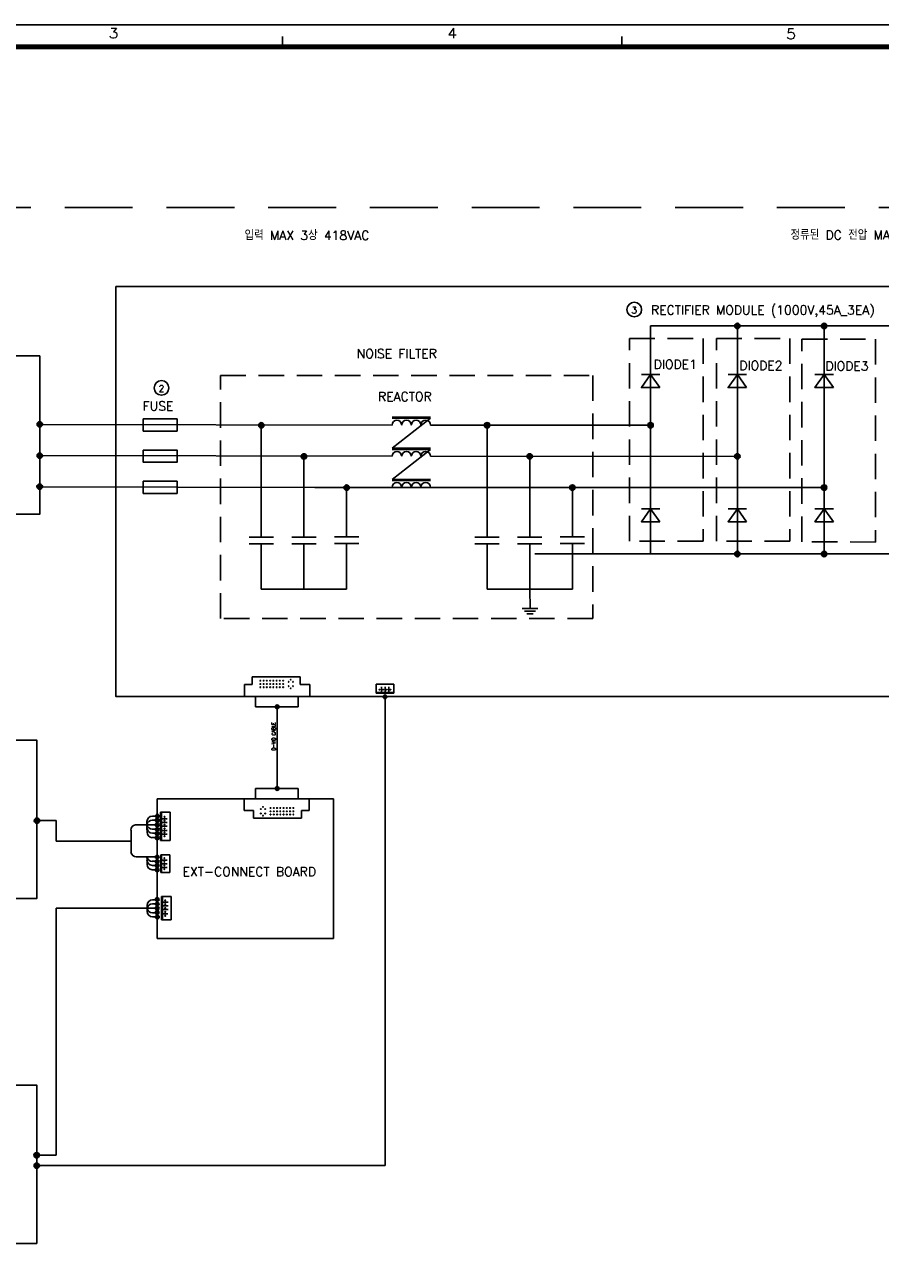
# Model space of a CAD drawing. Extents: x -3704 to -2863, y -418 to 164.
# Tile 5 of 7: x -3455 to -3203, y -201 to 164. Entities that reach past the tile are written whole.
import ezdxf
from ezdxf.enums import TextEntityAlignment as Align

# ---------------------------------------------------------------- set-up
doc = ezdxf.new("R2010")
doc.units = 0
doc.header["$MEASUREMENT"] = 0
doc.linetypes.add('HIDDEN', pattern=[0.375, 0.25, -0.125])
for name, color, linetype in [('3', 3, 'Continuous'), ('COMMENTS', 3, 'Continuous'), ('DRILL', 1, 'Continuous'), ('OBS_SSBOT', 5, 'Continuous'), ('OBS_SSTOP', 4, 'Continuous'), ('PARTS', 7, 'Continuous')]:
    doc.layers.add(name, color=color, linetype=linetype)
doc.styles.add('ACANSTS', font='romans.shx', dxfattribs={"bigfont": 'whgtxt.shx'})
doc.styles.add('Single', font='romans.shx', dxfattribs={"width": 0.8, "bigfont": 'whgtxt.shx'})

# ---------------------------------------------------------------- blocks, each defined once
blk = doc.blocks.new('A$C3BA4433A')
at = {"color": 3, "linetype": 'Continuous'}
blk.add_line((-516.5, 575.5), (-516.5, 578.5), dxfattribs=at)
blk.add_line((-516.5, 575.5), (-516.5, 578.5), dxfattribs=at)
at = {"color": 3}
blk.add_line((-416.5, 575.5), (-416.5, 578.5), dxfattribs=at)
blk.add_line((-416.5, 575.5), (-416.5, 578.5), dxfattribs=at)
at = {"color": 4, "linetype": 'Continuous'}
for p, q in [((-10, 576), (-817, 576)), ((-10.5, 575.5), (-816.5, 575.5)), ((-11, 575), (-816, 575))]:
    blk.add_line(p, q, dxfattribs=at)
at = {"color": 3, "linetype": 'Continuous', "lineweight": 0}
blk.add_lwpolyline([(-567.05, 581.03), (-565.48, 581.03), (-566.35, 579.92), (-565.94, 579.92), (-565.65, 579.75), (-565.48, 579.63), (-565.36, 579.16), (-565.36, 578.93), (-565.48, 578.46), (-565.77, 578.17), (-566.24, 578.06), (-566.64, 578.06), (-567.05, 578.17), (-567.23, 578.35), (-567.34, 578.64)], dxfattribs=at)
blk.add_lwpolyline([(-567.05, 581.03), (-565.48, 581.03), (-566.35, 579.92), (-565.94, 579.92), (-565.65, 579.75), (-565.48, 579.63), (-565.36, 579.16), (-565.36, 578.93), (-565.48, 578.46), (-565.77, 578.17), (-566.24, 578.06), (-566.64, 578.06), (-567.05, 578.17), (-567.23, 578.35), (-567.34, 578.64)], dxfattribs=at)
at = {"color": 3, "lineweight": 0}
for points in [[(-466.07, 581.03), (-467.47, 579.05), (-465.31, 579.05)], [(-466.07, 581.03), (-467.47, 579.05), (-465.31, 579.05)], [(-466.07, 581.03), (-466.07, 578.06)], [(-466.07, 581.03), (-466.07, 578.06)], [(-365.84, 580.76), (-367.3, 580.76), (-367.41, 579.48), (-367.3, 579.65), (-366.89, 579.77), (-366.42, 579.77), (-366.01, 579.65), (-365.72, 579.36), (-365.61, 578.95), (-365.61, 578.66), (-365.72, 578.2), (-366.01, 577.91), (-366.42, 577.79), (-366.89, 577.79), (-367.3, 577.91), (-367.41, 578.08), (-367.59, 578.37)], [(-365.84, 580.76), (-367.3, 580.76), (-367.41, 579.48), (-367.3, 579.65), (-366.89, 579.77), (-366.42, 579.77), (-366.01, 579.65), (-365.72, 579.36), (-365.61, 578.95), (-365.61, 578.66), (-365.72, 578.2), (-366.01, 577.91), (-366.42, 577.79), (-366.89, 577.79), (-367.3, 577.91), (-367.41, 578.08), (-367.59, 578.37)]]:
    blk.add_lwpolyline(points, dxfattribs=at)
at = {"layer": 'DEFPOINTS'}
blk.add_lwpolyline([(-841, 0), (0, 0), (0, 582), (-841, 582)], close=True, dxfattribs=at)

msp = doc.modelspace()

# ---------------------------------------------------------------- linework, layer by layer
at = {"linetype": 'Continuous'}
for p, q in [((-3270.88, 74.88), (-3216.35, 74.88)), ((-3270.88, 74.88), (-3270.88, 7.67)), ((-3245.29, 74.88), (-3245.29, 7.67)), ((-3219.7, 74.88), (-3219.7, 7.67)), ((-3216.35, 74.88), (-3120.31, 74.88)), ((-3347.1, 48.04), (-3335.76, 48.04)), ((-3347.1, 47.69), (-3335.76, 47.69)), ((-3335.76, 47.69), (-3347.1, 38.85)), ((-3451.01, 45.88), (-3347.1, 45.67)), ((-3385.67, 45.6), (-3385.67, 12.65)), ((-3335.76, 45.62), (-3270.88, 45.62)), ((-3319.08, 45.62), (-3319.08, 12.67)), ((-3451.01, 36.68), (-3347.1, 36.48)), ((-3347.1, 38.85), (-3335.76, 38.85)), ((-3347.1, 38.5), (-3335.76, 38.5)), ((-3335.76, 38.5), (-3347.1, 29.67)), ((-3373.09, 36.42), (-3373.09, 12.65)), ((-3335.76, 36.48), (-3245.29, 36.43)), ((-3306.51, 36.43), (-3306.51, 12.67)), ((-3347.1, 29.67), (-3335.76, 29.67)), ((-3347.1, 29.31), (-3335.76, 29.31)), ((-3369.85, 27.3), (-3451.01, 27.51)), ((-3369.85, 27.3), (-3220.11, 27.25)), ((-3360.51, 27.23), (-3360.51, 12.71)), ((-3293.93, 27.25), (-3293.93, 12.72)), ((-3389.26, 12.65), (-3382.08, 12.65)), ((-3376.68, 12.65), (-3369.5, 12.65)), ((-3364.11, 12.71), (-3356.92, 12.71)), ((-3322.67, 12.67), (-3315.49, 12.67)), ((-3310.1, 12.67), (-3302.91, 12.67)), ((-3297.52, 12.72), (-3290.34, 12.72)), ((-3389.26, 10.68), (-3382.08, 10.68)), ((-3385.67, 10.68), (-3385.67, -2.68)), ((-3376.68, 10.68), (-3369.5, 10.68)), ((-3373.09, 10.68), (-3373.09, -2.68)), ((-3364.11, 10.73), (-3356.92, 10.73)), ((-3360.51, 10.73), (-3360.51, -2.68)), ((-3322.67, 10.69), (-3315.49, 10.69)), ((-3319.08, 10.69), (-3319.08, -2.66)), ((-3310.1, 10.69), (-3302.91, 10.69)), ((-3306.51, 10.69), (-3306.51, -2.66)), ((-3304.97, 7.67), (-3216.35, 7.67)), ((-3297.52, 10.75), (-3290.34, 10.75)), ((-3293.93, 10.75), (-3293.93, -2.66)), ((-3216.35, 7.67), (-3120.31, 7.67)), ((-3385.67, -2.68), (-3360.51, -2.68)), ((-3319.08, -2.66), (-3293.93, -2.66)), ((-3306.51, -2.66), (-3306.43, -8.42)), ((-3308.75, -8.42), (-3304.11, -8.42)), ((-3308.07, -9.21), (-3304.79, -9.21)), ((-3307.38, -10), (-3305.48, -10)), ((-3349.16, -172.6), (-3349.16, -34.37)), ((-3380.96, -37.36), (-3380.96, -61.46)), ((-3446.14, -70.88), (-3451.84, -70.88)), ((-3446.14, -77.01), (-3446.14, -70.88)), ((-3419.4, -72.11), (-3422.77, -72.11)), ((-3419.4, -72.11), (-3419.37, -71.21)), ((-3417.76, -72.11), (-3419.4, -72.11)), ((-3419.4, -72.11), (-3419.37, -73.01)), ((-3417.76, -72.11), (-3419.4, -72.11)), ((-3424.08, -73.69), (-3424.08, -80.33)), ((-3419.37, -73.01), (-3419.33, -74.33)), ((-3424.08, -77.01), (-3446.14, -77.01)), ((-3419.2, -81.59), (-3422.57, -81.59)), ((-3419.39, -81.59), (-3419.36, -82.49)), ((-3419.36, -82.49), (-3419.32, -83.8)), ((-3416.36, -81.63), (-3419.2, -81.59)), ((-3419.36, -96.74), (-3446.14, -96.74)), ((-3446.14, -96.74), (-3446.14, -126.74)), ((-3419.36, -96.74), (-3419.33, -95.84)), ((-3417.72, -96.74), (-3419.36, -96.74)), ((-3419.36, -96.74), (-3419.33, -97.64)), ((-3417.72, -96.74), (-3419.36, -96.74)), ((-3446.14, -126.74), (-3446.14, -169.51)), ((-3446.14, -169.51), (-3451.84, -169.51)), ((-3446.14, -172.6), (-3451.84, -172.6)), ((-3446.14, -172.6), (-3349.16, -172.6))]:
    msp.add_line(p, q, dxfattribs=at)
at = {"color": 3}
for p, q in [((-3416.34, -64.45), (-3364.39, -64.45)), ((-3364.39, -64.45), (-3364.39, -105.62)), ((-3367.58, -105.62), (-3364.39, -105.62))]:
    msp.add_line(p, q, dxfattribs=at)
for p, q in [((-3416.38, -70.8), (-3417.82, -70.8)), ((-3416.39, -69.61), (-3417.77, -69.61)), ((-3416.38, -72.11), (-3417.76, -72.11)), ((-3416.38, -72.11), (-3417.76, -72.11)), ((-3416.39, -75.93), (-3417.83, -75.93)), ((-3416.38, -73.43), (-3417.82, -73.43)), ((-3416.39, -74.62), (-3417.77, -74.62)), ((-3416.37, -82.9), (-3417.82, -82.9)), ((-3417.5, -81.59), (-3417.56, -81.59)), ((-3416.38, -85.41), (-3417.82, -85.41)), ((-3416.38, -84.09), (-3417.76, -84.09)), ((-3416.35, -94.23), (-3417.72, -94.23)), ((-3416.34, -95.42), (-3417.78, -95.42)), ((-3416.34, -98.05), (-3417.78, -98.05)), ((-3416.34, -96.74), (-3417.72, -96.74)), ((-3416.34, -96.74), (-3417.72, -96.74)), ((-3416.35, -99.24), (-3417.72, -99.24))]:
    msp.add_line(p, q)
at = {"linetype": 'HIDDEN', "ltscale": 80}
msp.add_lwpolyline([(-3473.61, 109.75), (-2935.98, 109.75), (-2935.98, -239.45), (-3473.61, -239.45)], close=True, dxfattribs=at)
at = {"color": 3}
msp.add_lwpolyline([(-3428.55, 86.49), (-3084.96, 86.49), (-3084.96, -34.37), (-3428.55, -34.37)], close=True, dxfattribs=at)
at = {"color": 3, "linetype": 'HIDDEN', "ltscale": 30}
for points in [[(-3277.09, 71.23), (-3255.41, 71.19), (-3255.41, 11.41), (-3277.09, 11.45)], [(-3251.46, 71.23), (-3229.77, 71.19), (-3229.77, 11.41), (-3251.46, 11.45)], [(-3226.24, 71.02), (-3204.55, 70.98), (-3204.55, 11.2), (-3226.24, 11.24)]]:
    msp.add_lwpolyline(points, close=True, dxfattribs=at)
at = {"color": 4, "linetype": 'Continuous'}
for points in [[(-3486, 66.04), (-3451.01, 66.03), (-3451.01, 19.38), (-3486, 19.38)], [(-3486.83, -47.2), (-3451.84, -47.21), (-3451.84, -93.86), (-3486.83, -93.86)], [(-3486.84, -148.88), (-3451.84, -148.88), (-3451.85, -195.54), (-3486.84, -195.54)]]:
    msp.add_lwpolyline(points, close=True, dxfattribs=at)
at = {"linetype": 'Continuous'}
for points in [[(-3420.48, 47.48), (-3410.47, 47.48), (-3410.47, 43.91), (-3420.48, 43.91)], [(-3420.48, 38.3), (-3410.47, 38.3), (-3410.47, 34.73), (-3420.48, 34.73)], [(-3420.48, 29.11), (-3410.47, 29.11), (-3410.47, 25.54), (-3420.48, 25.54)]]:
    msp.add_lwpolyline(points, close=True, dxfattribs=at)
at = {"color": 3}
msp.add_lwpolyline([(-3416.34, -64.45), (-3416.34, -105.62), (-3367.58, -105.62), (-3367.58, -105.62)], dxfattribs=at)
for centre in [(-3275.68, 79.71), (-3415.09, 56.63)]:
    msp.add_circle(centre, 2.16)
at = {"color": 4}
for centre, radius in [((-3245.29, 74.88), 0.796), ((-3245.29, 74.88), 0.522), ((-3245.29, 74.88), 0.263), ((-3219.7, 74.88), 0.796), ((-3219.7, 74.88), 0.522), ((-3219.7, 74.88), 0.263), ((-3451, 45.89), 0.796), ((-3451, 45.89), 0.522), ((-3451, 45.89), 0.263), ((-3385.67, 45.6), 0.796), ((-3385.67, 45.6), 0.522), ((-3385.67, 45.6), 0.263), ((-3319.08, 45.62), 0.796), ((-3319.08, 45.62), 0.522), ((-3319.08, 45.62), 0.263), ((-3270.88, 45.62), 0.796), ((-3270.88, 45.62), 0.522), ((-3270.88, 45.62), 0.263), ((-3451, 36.64), 0.796), ((-3451, 36.64), 0.522), ((-3451, 36.64), 0.263), ((-3373.09, 36.42), 0.796), ((-3373.09, 36.42), 0.522), ((-3373.09, 36.42), 0.263), ((-3306.51, 36.43), 0.796), ((-3306.51, 36.43), 0.522), ((-3306.51, 36.43), 0.263), ((-3245.29, 36.43), 0.796), ((-3245.29, 36.43), 0.522), ((-3245.29, 36.43), 0.263), ((-3451.01, 27.52), 0.796), ((-3451.01, 27.52), 0.522), ((-3451.01, 27.52), 0.263), ((-3360.51, 27.23), 0.796), ((-3360.51, 27.23), 0.522), ((-3360.51, 27.23), 0.263), ((-3293.93, 27.25), 0.796), ((-3293.93, 27.25), 0.522), ((-3293.93, 27.25), 0.263), ((-3219.7, 27.25), 0.796), ((-3219.7, 27.25), 0.522), ((-3219.7, 27.25), 0.263), ((-3245.29, 7.67), 0.796), ((-3245.29, 7.67), 0.522), ((-3245.29, 7.67), 0.263), ((-3219.7, 7.67), 0.796), ((-3219.7, 7.67), 0.522), ((-3219.7, 7.67), 0.263), ((-3451.82, -70.93), 0.796), ((-3451.82, -70.93), 0.522), ((-3451.82, -70.93), 0.263), ((-3451.9, -169.53), 0.796), ((-3451.9, -169.53), 0.522), ((-3451.9, -169.53), 0.263), ((-3451.87, -172.62), 0.796), ((-3451.87, -172.62), 0.522), ((-3451.87, -172.62), 0.263)]:
    msp.add_circle(centre, radius, dxfattribs=at)
at = {"ltscale": 0.1}
for centre, radius in [((-3349.19, -34.42), 0.549), ((-3349.19, -34.42), 0.293), ((-3380.96, -37.36), 0.549), ((-3380.96, -37.36), 0.293), ((-3380.95, -61.46), 0.549), ((-3380.95, -61.46), 0.293), ((-3416.32, -69.6), 0.549), ((-3416.32, -69.6), 0.293), ((-3416.35, -72.16), 0.549), ((-3416.34, -73.48), 0.549), ((-3416.33, -70.81), 0.549), ((-3416.35, -72.16), 0.293), ((-3416.33, -70.81), 0.293), ((-3416.34, -75.99), 0.549), ((-3416.33, -74.7), 0.549), ((-3416.34, -75.99), 0.293), ((-3416.34, -73.48), 0.293), ((-3416.33, -74.7), 0.293), ((-3416.36, -81.63), 0.549), ((-3416.35, -82.92), 0.549), ((-3416.34, -84.13), 0.549), ((-3416.36, -81.63), 0.293), ((-3416.35, -82.92), 0.293), ((-3416.34, -84.13), 0.293), ((-3416.34, -85.42), 0.549), ((-3416.34, -85.42), 0.293), ((-3416.35, -94.2), 0.549), ((-3416.34, -96.74), 0.549), ((-3416.34, -95.48), 0.549), ((-3416.34, -97.98), 0.549), ((-3416.32, -99.32), 0.549)]:
    msp.add_circle(centre, radius, dxfattribs=at)
at = {"lineweight": -3}
for centre in [(-3416.34, -94.19), (-3416.34, -96.73), (-3416.33, -95.47), (-3416.33, -97.97), (-3416.31, -99.31)]:
    msp.add_circle(centre, 0.324, dxfattribs=at)
at = {"linetype": 'Continuous'}
for centre in [(-3345.68, 45.67), (-3342.85, 45.67), (-3340.01, 45.67), (-3337.18, 45.67), (-3345.68, 36.48), (-3342.85, 36.48), (-3340.01, 36.48), (-3337.18, 36.48), (-3345.68, 27.3), (-3342.85, 27.3), (-3340.01, 27.3), (-3337.18, 27.3)]:
    msp.add_arc(centre, 1.42, 0, 180, dxfattribs=at)
for centre, radius, start, end in [((-3422.48, -73.69), 1.61, 100.4286, 180), ((-3417.82, -72.4), 1.61, 90, 169.5714), ((-3417.82, -71.82), 1.61, 190.4286, 270), ((-3417.77, -71.21), 1.61, 90, 180), ((-3417.77, -73.01), 1.61, 180, 270), ((-3417.72, -74.33), 1.61, 180, 266.2459), ((-3422.52, -79.99), 1.6, 192.4152, 268.0401), ((-3417.81, -81.3), 1.61, 190.4286, 270), ((-3417.76, -82.49), 1.61, 180, 270), ((-3417.72, -83.8), 1.61, 180, 266.2459), ((-3417.72, -95.84), 1.61, 90, 180), ((-3417.78, -97.03), 1.61, 90, 169.5714), ((-3417.78, -96.45), 1.61, 190.4286, 270), ((-3417.72, -97.64), 1.61, 180, 270)]:
    msp.add_arc(centre, radius, start, end)
at = {"color": 0}
for p in [(-3414.2, -69.81), (-3414.2, -70.95), (-3414.2, -70.95), (-3414.2, -72.09), (-3414.2, -73.23), (-3414.2, -74.37), (-3414.2, -75.51), (-3413.98, -94.4), (-3413.98, -95.54), (-3413.98, -96.68), (-3413.98, -97.82), (-3413.98, -98.96)]:
    msp.add_point(p, dxfattribs=at)
at = {"layer": '3', "color": 3, "linetype": 'HIDDEN', "ltscale": 30}
msp.add_lwpolyline([(-3397.69, 60.3), (-3287.92, 60.3), (-3287.92, -11.37), (-3397.69, -11.37)], close=True, dxfattribs=at)
at = {"layer": 'DRILL', "color": 0}
for centre, radius, start, end in [((-3385.94, -29.68), 0.113, 0, 180), ((-3385.94, -29.68), 0.113, 180, 0), ((-3385.94, -30.64), 0.113, 0, 180), ((-3385.94, -30.64), 0.113, 180, 0), ((-3385.94, -31.6), 0.113, 0, 180), ((-3385.94, -31.6), 0.113, 180, 0), ((-3384.98, -29.68), 0.113, 0, 180), ((-3384.98, -29.68), 0.113, 180, 0), ((-3384.98, -30.64), 0.113, 0, 180), ((-3384.98, -30.64), 0.113, 180, 0), ((-3384.98, -31.6), 0.113, 0, 180), ((-3384.98, -31.6), 0.113, 180, 0), ((-3384.02, -29.68), 0.113, 0, 180), ((-3384.02, -29.68), 0.113, 180, 0), ((-3384.02, -30.64), 0.113, 0, 180), ((-3384.02, -30.64), 0.113, 180, 0), ((-3384.02, -31.6), 0.113, 0, 180), ((-3384.02, -31.6), 0.113, 180, 0), ((-3383.06, -29.68), 0.113, 0, 180), ((-3383.06, -29.68), 0.113, 180, 0), ((-3383.06, -30.64), 0.113, 0, 180), ((-3383.06, -30.64), 0.113, 180, 0), ((-3383.06, -31.6), 0.113, 0, 180), ((-3383.06, -31.6), 0.113, 180, 0), ((-3382.1, -29.68), 0.113, 0, 180), ((-3382.1, -29.68), 0.113, 180, 0), ((-3382.1, -30.64), 0.113, 0, 180), ((-3382.1, -30.64), 0.113, 180, 0), ((-3382.1, -31.6), 0.113, 0, 180), ((-3382.1, -31.6), 0.113, 180, 0), ((-3381.14, -29.68), 0.113, 0, 180), ((-3381.14, -29.68), 0.113, 180, 0), ((-3381.14, -30.64), 0.113, 0, 180), ((-3381.14, -30.64), 0.113, 180, 0), ((-3381.14, -31.6), 0.113, 0, 180), ((-3381.14, -31.6), 0.113, 180, 0), ((-3380.18, -29.68), 0.113, 0, 180), ((-3380.18, -29.68), 0.113, 180, 0), ((-3380.18, -30.64), 0.113, 0, 180), ((-3380.18, -30.64), 0.113, 180, 0), ((-3380.18, -31.6), 0.113, 0, 180), ((-3380.18, -31.6), 0.113, 180, 0), ((-3379.22, -29.68), 0.113, 0, 180), ((-3379.22, -29.68), 0.113, 180, 0), ((-3379.22, -30.64), 0.113, 0, 180), ((-3379.22, -30.64), 0.113, 180, 0), ((-3379.22, -31.6), 0.113, 0, 180), ((-3379.22, -31.6), 0.113, 180, 0), ((-3377.62, -30), 0.0881, 0, 180), ((-3377.62, -30), 0.0881, 180, 0), ((-3377.62, -31.28), 0.0881, 0, 180), ((-3377.62, -31.28), 0.0881, 180, 0), ((-3376.98, -29.36), 0.0881, 0, 180), ((-3376.98, -29.36), 0.0881, 180, 0), ((-3376.98, -31.92), 0.0881, 0, 180), ((-3376.98, -31.92), 0.0881, 180, 0), ((-3376.34, -30), 0.0881, 0, 180), ((-3376.34, -30), 0.0881, 180, 0), ((-3376.34, -31.28), 0.0881, 0, 180), ((-3376.34, -31.28), 0.0881, 180, 0), ((-3350.8, -32.3), 0.108, 0, 180), ((-3350.8, -32.3), 0.108, 180, 0), ((-3349.73, -32.3), 0.108, 0, 180), ((-3349.73, -32.3), 0.108, 180, 0), ((-3348.66, -32.3), 0.108, 0, 180), ((-3348.66, -32.3), 0.108, 180, 0), ((-3347.58, -32.3), 0.108, 0, 180), ((-3347.58, -32.3), 0.108, 180, 0), ((-3385.81, -67.52), 0.0881, 0, 180), ((-3385.81, -67.52), 0.0881, 180, 0), ((-3385.81, -68.81), 0.0881, 0, 180), ((-3385.81, -68.81), 0.0881, 180, 0), ((-3385.17, -66.88), 0.0881, 0, 180), ((-3385.17, -66.88), 0.0881, 180, 0), ((-3384.53, -67.52), 0.0881, 0, 180), ((-3384.53, -67.52), 0.0881, 180, 0), ((-3384.53, -68.81), 0.0881, 0, 180), ((-3384.53, -68.81), 0.0881, 180, 0), ((-3382.93, -67.2), 0.113, 0, 180), ((-3382.93, -67.2), 0.113, 180, 0), ((-3382.93, -68.16), 0.113, 0, 180), ((-3382.93, -68.16), 0.113, 180, 0), ((-3382.93, -69.12), 0.113, 0, 180), ((-3382.93, -69.12), 0.113, 180, 0), ((-3381.97, -67.2), 0.113, 0, 180), ((-3381.97, -67.2), 0.113, 180, 0), ((-3381.97, -68.16), 0.113, 0, 180), ((-3381.97, -68.16), 0.113, 180, 0), ((-3381.97, -69.12), 0.113, 0, 180), ((-3381.97, -69.12), 0.113, 180, 0), ((-3381.01, -67.2), 0.113, 0, 180), ((-3381.01, -67.2), 0.113, 180, 0), ((-3381.01, -68.16), 0.113, 0, 180), ((-3381.01, -68.16), 0.113, 180, 0), ((-3381.01, -69.12), 0.113, 0, 180), ((-3381.01, -69.12), 0.113, 180, 0), ((-3380.05, -67.2), 0.113, 0, 180), ((-3380.05, -67.2), 0.113, 180, 0), ((-3380.05, -68.16), 0.113, 0, 180), ((-3380.05, -68.16), 0.113, 180, 0), ((-3380.05, -69.12), 0.113, 0, 180), ((-3380.05, -69.12), 0.113, 180, 0), ((-3379.09, -67.2), 0.113, 0, 180), ((-3379.09, -67.2), 0.113, 180, 0), ((-3379.09, -68.16), 0.113, 0, 180), ((-3379.09, -68.16), 0.113, 180, 0), ((-3379.09, -69.12), 0.113, 0, 180), ((-3379.09, -69.12), 0.113, 180, 0), ((-3378.13, -67.2), 0.113, 0, 180), ((-3378.13, -67.2), 0.113, 180, 0), ((-3378.13, -68.16), 0.113, 0, 180), ((-3378.13, -68.16), 0.113, 180, 0), ((-3378.13, -69.12), 0.113, 0, 180), ((-3378.13, -69.12), 0.113, 180, 0), ((-3377.17, -67.2), 0.113, 0, 180), ((-3377.17, -67.2), 0.113, 180, 0), ((-3377.17, -68.16), 0.113, 0, 180), ((-3377.17, -68.16), 0.113, 180, 0), ((-3377.17, -69.12), 0.113, 0, 180), ((-3377.17, -69.12), 0.113, 180, 0), ((-3376.21, -67.2), 0.113, 0, 180), ((-3376.21, -67.2), 0.113, 180, 0), ((-3376.21, -68.16), 0.113, 0, 180), ((-3376.21, -68.16), 0.113, 180, 0), ((-3376.21, -69.12), 0.113, 0, 180), ((-3376.21, -69.12), 0.113, 180, 0), ((-3414.2, -69.81), 0.115, 90, 270), ((-3414.2, -70.95), 0.115, 90, 270), ((-3414.2, -72.09), 0.115, 90, 270), ((-3414.2, -69.81), 0.115, 270, 90), ((-3414.2, -70.95), 0.115, 270, 90), ((-3414.2, -72.09), 0.115, 270, 90), ((-3385.17, -69.45), 0.0881, 0, 180), ((-3385.17, -69.45), 0.0881, 180, 0), ((-3414.2, -73.23), 0.115, 90, 270), ((-3414.2, -74.37), 0.115, 90, 270), ((-3414.2, -75.51), 0.115, 90, 270), ((-3414.2, -73.23), 0.115, 270, 90), ((-3414.2, -74.37), 0.115, 270, 90), ((-3414.2, -75.51), 0.115, 270, 90), ((-3414.24, -81.98), 0.108, 90, 270), ((-3414.24, -83.06), 0.108, 90, 270), ((-3414.24, -81.98), 0.108, 270, 90), ((-3414.24, -83.06), 0.108, 270, 90), ((-3414.24, -84.13), 0.108, 90, 270), ((-3414.24, -85.2), 0.108, 90, 270), ((-3414.24, -84.13), 0.108, 270, 90), ((-3414.24, -85.2), 0.108, 270, 90), ((-3413.98, -94.4), 0.115, 90, 270), ((-3413.98, -94.4), 0.115, 270, 90), ((-3413.98, -95.54), 0.115, 90, 270), ((-3413.98, -96.68), 0.115, 90, 270), ((-3413.98, -97.82), 0.115, 90, 270), ((-3413.98, -95.54), 0.115, 270, 90), ((-3413.98, -96.68), 0.115, 270, 90), ((-3413.98, -97.82), 0.115, 270, 90), ((-3413.98, -98.96), 0.115, 90, 270), ((-3413.98, -98.96), 0.115, 270, 90)]:
    msp.add_arc(centre, radius, start, end, dxfattribs=at)
at = {"layer": 'OBS_SSBOT', "color": 0}
for p, q in [((-3351.75, -33.38), (-3351.75, -30.69)), ((-3351.75, -30.69), (-3346.78, -30.69)), ((-3350.26, -32.85), (-3350.26, -31.49)), ((-3349.18, -32.85), (-3349.18, -31.49)), ((-3348.1, -31.49), (-3348.1, -32.85)), ((-3346.78, -30.69), (-3346.61, -30.69)), ((-3346.61, -30.69), (-3346.61, -33.38)), ((-3351.75, -33.11), (-3346.61, -33.11)), ((-3346.61, -33.38), (-3351.75, -33.38)), ((-3349.73, -33.38), (-3349.73, -33.11)), ((-3348.66, -33.38), (-3348.66, -33.11)), ((-3412.49, -68.44), (-3415.34, -68.44)), ((-3415.34, -68.44), (-3415.34, -76.73)), ((-3412.49, -76.73), (-3412.49, -68.44)), ((-3415.34, -76.73), (-3415.34, -69.78)), ((-3415.34, -72.08), (-3415.06, -72.08)), ((-3415.06, -69.78), (-3415.06, -76.73)), ((-3415.06, -76.37), (-3415.06, -70.09)), ((-3414.75, -70.39), (-3413.39, -70.39)), ((-3414.75, -71.48), (-3413.39, -71.48)), ((-3413.39, -72.56), (-3414.75, -72.56)), ((-3412.49, -69.78), (-3412.49, -76.37)), ((-3415.34, -73.29), (-3415.06, -73.29)), ((-3414.77, -73.78), (-3413.41, -73.78)), ((-3414.77, -74.87), (-3413.41, -74.87)), ((-3412.49, -76.37), (-3412.49, -76.73)), ((-3412.49, -76.37), (-3412.49, -76.37)), ((-3412.49, -76.73), (-3415.34, -76.73)), ((-3415.34, -76.73), (-3412.49, -76.73)), ((-3415.31, -86.18), (-3415.31, -81.04)), ((-3415.31, -81.04), (-3412.63, -81.04)), ((-3415.31, -83.06), (-3415.04, -83.06)), ((-3415.04, -81.04), (-3415.04, -86.18)), ((-3414.78, -82.53), (-3413.43, -82.53)), ((-3414.78, -83.61), (-3413.43, -83.61)), ((-3412.63, -81.04), (-3412.63, -86.01)), ((-3415.31, -84.13), (-3415.04, -84.13)), ((-3412.63, -86.18), (-3415.31, -86.18)), ((-3413.43, -84.69), (-3414.78, -84.69)), ((-3412.63, -86.01), (-3412.63, -86.18)), ((-3415.12, -100.18), (-3415.12, -93.23)), ((-3415.12, -93.23), (-3412.27, -93.23)), ((-3412.27, -93.23), (-3415.12, -93.23)), ((-3415.12, -93.23), (-3415.12, -100.18)), ((-3414.84, -93.23), (-3414.84, -100.18)), ((-3414.84, -99.82), (-3414.84, -93.54)), ((-3414.84, -99.82), (-3414.84, -93.54)), ((-3412.27, -93.23), (-3412.27, -99.82)), ((-3412.27, -100.18), (-3412.27, -93.23)), ((-3415.12, -96.11), (-3414.84, -96.11)), ((-3415.12, -96.11), (-3414.84, -96.11)), ((-3415.12, -96.11), (-3414.84, -96.11)), ((-3415.12, -97.25), (-3414.84, -97.25)), ((-3415.12, -97.25), (-3414.84, -97.25)), ((-3415.12, -97.25), (-3414.84, -97.25)), ((-3414.54, -98.38), (-3413.18, -98.38)), ((-3414.51, -94.93), (-3413.16, -94.93)), ((-3414.51, -96.02), (-3413.16, -96.02)), ((-3413.16, -97.1), (-3414.51, -97.1)), ((-3412.27, -100.18), (-3415.12, -100.18)), ((-3415.12, -100.18), (-3412.27, -100.18)), ((-3412.27, -99.82), (-3412.27, -100.18)), ((-3412.27, -99.82), (-3412.27, -99.82))]:
    msp.add_line(p, q, dxfattribs=at)
at = {"layer": 'OBS_SSTOP', "color": 0}
for p, q in [((-3388.38, -30.84), (-3388.38, -28.58)), ((-3388.38, -28.58), (-3374.18, -28.58)), ((-3374.18, -28.58), (-3374.18, -30.84)), ((-3390.64, -32.58), (-3390.64, -30.84)), ((-3390.64, -30.84), (-3388.38, -30.84)), ((-3390.64, -34.32), (-3390.64, -32.58)), ((-3374.18, -30.84), (-3371.39, -30.84)), ((-3371.39, -30.84), (-3371.39, -34.32)), ((-3346.78, -30.69), (-3351.75, -30.69)), ((-3351.75, -30.69), (-3351.75, -33.38)), ((-3346.61, -30.69), (-3346.78, -30.69)), ((-3346.61, -33.38), (-3346.61, -30.69)), ((-3387.37, -34.32), (-3390.64, -34.32)), ((-3387.37, -37.34), (-3387.37, -34.32)), ((-3374.77, -35.88), (-3374.78, -37.34)), ((-3371.39, -34.32), (-3374.77, -34.32)), ((-3374.77, -34.32), (-3374.77, -35.88)), ((-3351.75, -33.11), (-3346.61, -33.11)), ((-3351.75, -33.38), (-3346.61, -33.38)), ((-3349.73, -33.38), (-3349.73, -33.11)), ((-3348.66, -33.38), (-3348.66, -33.11)), ((-3374.78, -37.34), (-3387.37, -37.34)), ((-3387.38, -62.92), (-3387.37, -61.46)), ((-3387.37, -61.46), (-3374.78, -61.46)), ((-3374.78, -61.46), (-3374.78, -64.48)), ((-3390.76, -67.96), (-3390.76, -64.48)), ((-3390.76, -64.48), (-3387.38, -64.48)), ((-3387.38, -64.48), (-3387.38, -62.92)), ((-3374.78, -64.48), (-3371.51, -64.48)), ((-3371.51, -64.48), (-3371.5, -66.23)), ((-3415.06, -68.44), (-3415.06, -76.73)), ((-3387.97, -67.96), (-3390.76, -67.96)), ((-3387.97, -70.22), (-3387.97, -67.96)), ((-3371.5, -67.96), (-3373.77, -67.96)), ((-3373.77, -67.96), (-3373.77, -70.22)), ((-3371.5, -66.23), (-3371.5, -67.96)), ((-3415.34, -69.78), (-3415.34, -76.73)), ((-3412.49, -76.73), (-3412.49, -69.78)), ((-3373.77, -70.22), (-3387.97, -70.22)), ((-3415.34, -76.73), (-3412.49, -76.73)), ((-3412.63, -81.04), (-3415.31, -81.04)), ((-3415.31, -81.04), (-3415.31, -86.18)), ((-3415.31, -83.06), (-3415.04, -83.06)), ((-3415.04, -81.04), (-3415.04, -86.18)), ((-3412.63, -86.01), (-3412.63, -81.04)), ((-3415.31, -84.13), (-3415.04, -84.13)), ((-3415.31, -86.18), (-3412.63, -86.18)), ((-3412.63, -86.18), (-3412.63, -86.01)), ((-3412.27, -93.23), (-3415.12, -93.23)), ((-3415.12, -93.23), (-3415.12, -100.18)), ((-3414.84, -93.23), (-3414.84, -100.18)), ((-3412.27, -100.18), (-3412.27, -93.23)), ((-3415.12, -96.11), (-3414.84, -96.11)), ((-3415.12, -97.25), (-3414.84, -97.25)), ((-3415.12, -100.18), (-3412.27, -100.18))]:
    msp.add_line(p, q, dxfattribs=at)
at = {"layer": 'PARTS'}
for points in [[(-3268.15, 56.73), (-3270.88, 60.58), (-3273.6, 56.73), (-3268.15, 56.73)], [(-3242.56, 56.73), (-3245.29, 60.58), (-3248.01, 56.73), (-3242.56, 56.73)], [(-3216.98, 56.73), (-3219.7, 60.58), (-3222.43, 56.73), (-3216.98, 56.73)], [(-3268.15, 17.16), (-3270.88, 21.02), (-3273.6, 17.16), (-3268.15, 17.16)], [(-3242.56, 17.16), (-3245.29, 21.02), (-3248.01, 17.16), (-3242.56, 17.16)], [(-3216.98, 17.16), (-3219.7, 21.02), (-3222.43, 17.16), (-3216.98, 17.16)]]:
    msp.add_lwpolyline(points, close=True, dxfattribs=at)
for points in [[(-3268.15, 60.58), (-3273.6, 60.58)], [(-3242.56, 60.58), (-3248.01, 60.58)], [(-3216.98, 60.58), (-3222.43, 60.58)], [(-3268.15, 21.02), (-3273.6, 21.02)], [(-3242.56, 21.02), (-3248.01, 21.02)], [(-3216.98, 21.02), (-3222.43, 21.02)]]:
    msp.add_lwpolyline(points, dxfattribs=at)

# ---------------------------------------------------------------- block references
msp.add_blockref('A$C3BA4433A', (-2862.87, -418.35))

# ---------------------------------------------------------------- texts
at = {"style": 'Single'}
for s, p in [('3', (-3275.69, 78.59)), ('2', (-3415.1, 55.5))]:
    msp.add_text(s, height=1.92, dxfattribs=at).set_placement(p, align=Align.CENTER)
at = {"lineweight": -3, "style": 'Single', "width": 0.8}
msp.add_text('D-VID CABLE', height=1.0564, rotation=90, dxfattribs=at).set_placement((-3381.47, -41.93), align=Align.RIGHT)
at = {"layer": 'COMMENTS', "color": 1, "style": 'ACANSTS'}
for s, p in [('입력 MAX 3상 418VAC', (-3390.61, 100.23)), ('정류된 DC 전압 MAX 591VDC (입력 418VAC)', (-3229.61, 100.33))]:
    msp.add_text(s, height=2.6752, dxfattribs=at).set_placement(p)
at = {"layer": 'COMMENTS', "color": 2, "style": 'ACANSTS'}
for s, height, p in [('RECTIFIER MODULE (1000V,45A_3EA) ', 2.6752, (-3270.74, 78.25)), ('NOISE FILTER', 2.6752, (-3357.52, 65.39)), ('FUSE', 2.675, (-3420.63, 49.95))]:
    msp.add_text(s, height=height, dxfattribs=at).set_placement(p)
at = {"layer": 'COMMENTS', "color": 3, "style": 'ACANSTS'}
for s, height, p in [('DIODE1', 2.675, (-3269.95, 62.23)), ('DIODE2', 2.675, (-3244.69, 61.88)), ('DIODE3', 2.675, (-3219.33, 61.74)), ('REACTOR', 2.675, (-3351.24, 52.73)), ('EXT-CONNECT BOARD', 2.6752, (-3408.87, -87.29))]:
    msp.add_text(s, height=height, dxfattribs=at).set_placement(p)

doc.saveas('drawing.dxf')
